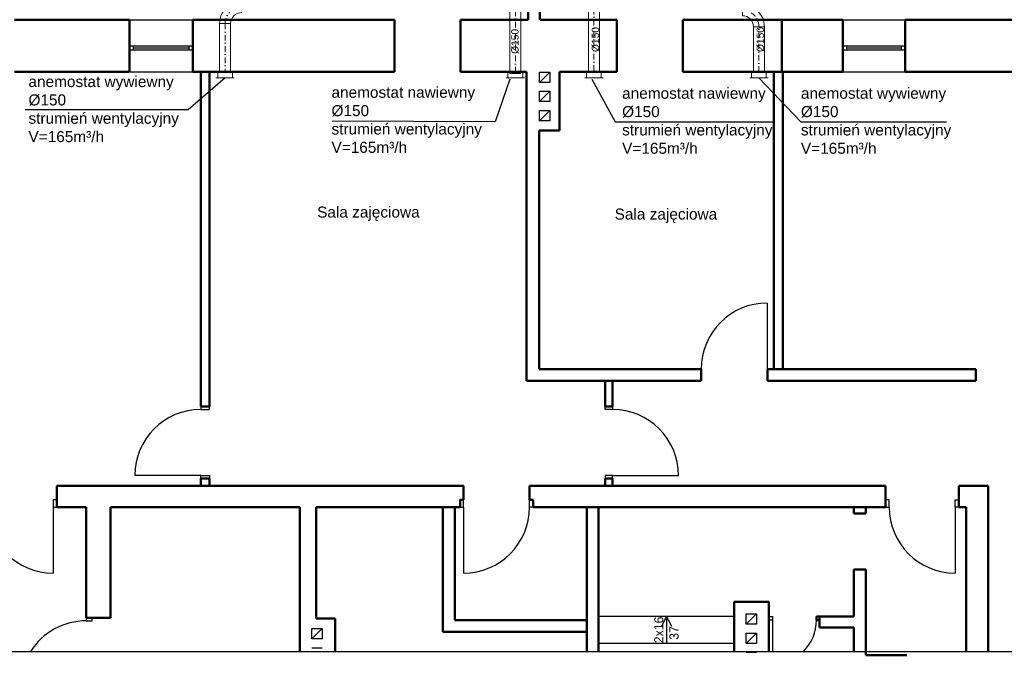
# Model space of a CAD drawing. Header units: millimetres. Extents: x 10990 to 23188, y -38075 to -27370.
# Tile 14 of 29: x 18355 to 19697, y -36869 to -36003. Entities that reach past the tile are written whole.
import ezdxf
from ezdxf.enums import TextEntityAlignment as Align

# ---------------------------------------------------------------- set-up
doc = ezdxf.new("R2010")
doc.units = ezdxf.units.MM
doc.linetypes.add('DASHDOT', pattern=[25.4, 12.7, -6.35, 0, -6.35])
for name, color, linetype, lineweight in [('2DL_PRO_n', 90, 'Continuous', 15), ('2DS_PLS_kan', 30, 'Continuous', 25), ('CP_AXISAC', 7, 'DASHDOT', 15), ('Przekrojowa', 90, 'Continuous', 50), ('Przekrój', 180, 'Continuous', 50)]:
    doc.layers.add(name, color=color, linetype=linetype, lineweight=lineweight)
for name, color, linetype in [('Drzwi', 32, 'Continuous'), ('Okna', 40, 'Continuous'), ('Widokowa', 94, 'Continuous')]:
    doc.layers.add(name, color=color, linetype=linetype)
doc.styles.add('Arial', font='arial.ttf')
doc.styles.add('CP_ATTR', font='ROMANS.SHX')

# ---------------------------------------------------------------- blocks, each defined once
blk = doc.blocks.new('RDLAC025f9mm8ut')
for p, q in [((-1, -0.5), (-1, 0.5)), ((-0.8, 0.5), (0, 0.5)), ((0, 0.625), (0, -0.625)), ((0, -0.5), (-0.8, -0.5))]:
    blk.add_line(p, q)
at = {"linetype": 'ByBlock', "style": 'CP_ATTR', "flags": 9}
for tag, p in [('NAME', (-0.092, -0.018)), ('NUMBER', (-0.092, -0.018)), ('GROUP', (-0.092, -0.018)), ('ARTICLE', (-0.092, -0.019)), ('CHARACTER', (-0.092, -0.019)), ('TEMPERATURE', (-0.092, -0.018)), ('FLOW', (-0.092, -0.018)), ('PRODUCT-TYPE', (-0.092, -0.019)), ('ORDER-NO', (-0.092, -0.019)), ('PRODUCER', (-0.092, -0.019)), ('PN', (-0.091, -0.018)), ('OTHER', (-0.091, -0.018)), ('DN', (-0.091, -0.019)), ('POWER', (-0.091, -0.019)), ('VOLTAGE', (-0.091, -0.019))]:
    blk.add_attdef(tag, text='', height=0.00005, dxfattribs=at).set_placement(p, align=Align.MIDDLE_LEFT)
blk = doc.blocks.new('*U1794')
at = {"ltscale": 0.6}
for p, q in [((0, -7.5), (0, 7.5)), ((0, 7.5), (85.9, 7.5)), ((85.9, 7.5), (85.9, -7.5)), ((85.9, -7.5), (0, -7.5))]:
    blk.add_line(p, q, dxfattribs=at)
at = {"layer": 'CP_AXISAC', "ltscale": 0.6}
blk.add_line((0, 0), (85.9, 0), dxfattribs=at)
at = {"linetype": 'ByBlock', "ltscale": 0.6, "style": 'CP_ATTR', "flags": 9}
for tag in ['NAME', 'PRODUCER', 'PRODUCT-TYPE', 'ARTICLE', 'FLOW', 'OTHER']:
    blk.add_attdef(tag, (0, 0), '', height=0.0001, dxfattribs=at)
blk = doc.blocks.new('*U1795')
at = {"ltscale": 0.6}
for p, q in [((15, 22.5), (15, 22.5)), ((15, 22.5), (30, 22.5)), ((30, 22.5), (30, 22.5)), ((0, -7.5), (0, 7.5)), ((0, 7.5), (0, 7.5)), ((0, -7.5), (0, -7.5))]:
    blk.add_line(p, q, dxfattribs=at)
for radius in [30, 15]:
    blk.add_arc((0, 22.5), radius, 270, 0, dxfattribs=at)
at = {"layer": 'CP_AXISAC', "ltscale": 0.6}
blk.add_arc((0, 22.5), 22.5, 270, 0, dxfattribs=at)
at = {"linetype": 'ByBlock', "ltscale": 0.6, "style": 'CP_ATTR', "flags": 9}
for tag in ['NAME', 'PRODUCER', 'PRODUCT-TYPE', 'ARTICLE', 'FLOW', 'OTHER']:
    blk.add_attdef(tag, (0, 0), '', height=0.0001, dxfattribs=at)
blk = doc.blocks.new('*U1851')
at = {"ltscale": 0.6}
for p, q in [((0, -7.5), (0, 7.5)), ((0, 7.5), (65.6, 7.5)), ((65.6, 7.5), (65.6, -7.5)), ((65.6, -7.5), (0, -7.5))]:
    blk.add_line(p, q, dxfattribs=at)
at = {"layer": 'CP_AXISAC', "ltscale": 0.6}
blk.add_line((0, 0), (65.6, 0), dxfattribs=at)
at = {"linetype": 'ByBlock', "ltscale": 0.6, "style": 'CP_ATTR', "flags": 9}
for tag in ['NAME', 'PRODUCER', 'PRODUCT-TYPE', 'ARTICLE', 'FLOW', 'OTHER']:
    blk.add_attdef(tag, (0, 0), '', height=0.0001, dxfattribs=at)
blk = doc.blocks.new('*U1894')
at = {"ltscale": 0.6}
for p, q in [((0, -7.5), (0, 7.5)), ((0, 7.5), (61.4, 7.5)), ((61.4, 7.5), (61.4, -7.5)), ((61.4, -7.5), (0, -7.5))]:
    blk.add_line(p, q, dxfattribs=at)
at = {"layer": 'CP_AXISAC', "ltscale": 0.6}
blk.add_line((0, 0), (61.4, 0), dxfattribs=at)
at = {"linetype": 'ByBlock', "ltscale": 0.6, "style": 'CP_ATTR', "flags": 9}
for tag in ['NAME', 'PRODUCER', 'PRODUCT-TYPE', 'ARTICLE', 'FLOW', 'OTHER']:
    blk.add_attdef(tag, (0, 0), '', height=0.0001, dxfattribs=at)

msp = doc.modelspace()

# ---------------------------------------------------------------- linework, layer by layer
at = {"ltscale": 0.6}
msp.add_line((17469.3, -36864.2), (22942, -36864.2), dxfattribs=at)
at = {"layer": '2DS_PLS_kan', "lineweight": 25}
for p, q in [((18634.9, -36082.4), (18584.8, -36126.4)), ((19022.9, -36084.4), (19003.1, -36142.5)), ((19134.8, -36084.4), (19166.6, -36142.5)), ((19362.3, -36082.4), (19419.3, -36142.5)), ((18584.8, -36126.4), (18362.3, -36126.4)), ((19003.1, -36142.5), (18780.6, -36141.6)), ((19166.6, -36142.5), (19382.7, -36142.5)), ((19419.3, -36142.5), (19617.9, -36142.5))]:
    msp.add_line(p, q, dxfattribs=at)
at = {"layer": 'Drzwi'}
for p, q in [((19373.8, -36479.4), (19373.8, -36389.4)), ((18601.8, -36530.4), (18601.8, -36534.4)), ((18601.8, -36530.4), (18601.8, -36534.4)), ((18613.8, -36534.4), (18613.8, -36530.4)), ((18613.8, -36534.4), (18613.8, -36530.4)), ((19152.8, -36534.4), (19152.8, -36530.4)), ((19152.8, -36534.4), (19152.8, -36530.4)), ((19162.8, -36530.4), (19162.8, -36534.4)), ((19162.8, -36530.4), (19162.8, -36534.4)), ((18601.8, -36534.4), (18613.8, -36534.4)), ((18601.8, -36534.4), (18613.8, -36534.4)), ((19162.8, -36534.4), (19152.8, -36534.4)), ((19162.8, -36534.4), (19152.8, -36534.4)), ((18601.8, -36624.4), (18511.8, -36624.4)), ((18601.8, -36628.4), (18601.8, -36624.4)), ((18601.8, -36624.4), (18613.8, -36624.4)), ((18613.8, -36624.4), (18613.8, -36628.4)), ((19162.8, -36624.4), (19152.8, -36624.4)), ((19152.8, -36624.4), (19152.8, -36628.4)), ((19162.8, -36628.4), (19162.8, -36624.4)), ((19162.8, -36624.4), (19252.8, -36624.4)), ((18405.8, -36657.4), (18400.8, -36657.4)), ((18400.8, -36657.4), (18400.8, -36667.4)), ((18959.8, -36657.4), (18954.8, -36657.4)), ((18959.8, -36667.4), (18959.8, -36657.4)), ((19049.8, -36667.4), (19049.8, -36657.4)), ((19049.8, -36657.4), (19054.8, -36657.4)), ((19539.8, -36657.4), (19534.8, -36657.4)), ((19539.8, -36667.4), (19539.8, -36657.4)), ((19629.8, -36667.4), (19629.8, -36657.4)), ((19629.8, -36657.4), (19634.8, -36657.4)), ((18400.8, -36667.4), (18405.8, -36667.4)), ((18400.8, -36667.4), (18400.8, -36757.4)), ((18954.8, -36667.4), (18959.8, -36667.4)), ((18959.8, -36667.4), (18959.8, -36757.4)), ((19054.8, -36667.4), (19049.8, -36667.4)), ((19534.8, -36667.4), (19539.8, -36667.4)), ((19634.8, -36667.4), (19629.8, -36667.4)), ((19629.8, -36667.4), (19629.8, -36757.4)), ((18445.8, -36818.4), (18445.8, -36822.4)), ((18445.8, -36822.4), (18453.8, -36822.4)), ((18453.8, -36822.4), (18453.8, -36818.4)), ((19328.8, -36816.4), (19143.8, -36816.4)), ((19328.8, -36816.4), (19143.8, -36816.4)), ((19236.3, -36816.4), (19229.5, -36829.7)), ((19236.3, -36816.4), (19229.5, -36829.7)), ((19236.3, -36816.4), (19236.3, -36853.4)), ((19236.3, -36816.4), (19243, -36829.7)), ((19236.3, -36816.4), (19236.3, -36853.4)), ((19236.3, -36816.4), (19243, -36829.7)), ((19375.8, -36816.4), (19380.8, -36816.4)), ((19380.8, -36821.4), (19375.8, -36821.4)), ((19380.8, -36816.4), (19380.8, -36821.4)), ((19380.8, -36821.4), (19380.8, -36864.2)), ((19328.8, -36853.4), (19143.8, -36853.4)), ((19328.8, -36853.4), (19143.8, -36853.4))]:
    msp.add_line(p, q, dxfattribs=at)
for centre, radius, start, end in [((19373.8, -36479.5), 90.1, 90.0371, 179.9629), ((18601.8, -36624.4), 90, 90, 180), ((18601.8, -36624.4), 90, 90, 180), ((19162.8, -36624.4), 90, 0, 90), ((19162.8, -36624.4), 90, 0, 90), ((18400.8, -36667.4), 90, 180, 270), ((18959.8, -36667.4), 90, 270, 0), ((19629.8, -36667.4), 90, 180, 270), ((18445.8, -36912.4), 90, 90, 147.6503), ((19380.8, -36821.4), 60, 314.4355, 0)]:
    msp.add_arc(centre, radius, start, end, dxfattribs=at)
at = {"layer": 'Okna'}
for p, q in [((18590.8, -36039.4), (18504.8, -36039.4)), ((18504.8, -36044.4), (18590.8, -36044.4)), ((18509.8, -36039.4), (18509.8, -36044.4)), ((18509.8, -36041.9), (18585.8, -36041.9)), ((18585.8, -36044.4), (18585.8, -36039.4)), ((19561.8, -36039.4), (19476.8, -36039.4)), ((19476.8, -36044.4), (19561.8, -36044.4)), ((19481.8, -36039.4), (19481.8, -36044.4)), ((19481.8, -36041.9), (19556.8, -36041.9)), ((19556.8, -36044.4), (19556.8, -36039.4))]:
    msp.add_line(p, q, dxfattribs=at)
at = {"layer": 'Przekrojowa'}
msp.add_line((18445.8, -36814.4), (18445.8, -36818.4), dxfattribs=at)
at = {"layer": 'Przekrój'}
for p, q in [((19047.8, -36003.4), (19047.8, -35747.4)), ((19063.8, -36003.4), (19063.8, -35747.4)), ((18504.8, -36003.4), (18347.8, -36003.4)), ((18504.8, -36003.4), (18504.8, -36074.4)), ((18590.8, -36074.4), (18590.8, -36003.4)), ((18590.8, -36003.4), (18865.8, -36003.4)), ((18865.8, -36003.4), (18865.8, -36074.4)), ((18955.8, -36074.4), (18955.8, -36003.4)), ((18955.8, -36003.4), (19047.8, -36003.4)), ((19168.8, -36003.4), (19063.8, -36003.4)), ((19168.8, -36003.4), (19168.8, -36074.4)), ((19258.8, -36074.4), (19258.8, -36003.4)), ((19258.8, -36003.4), (19476.8, -36003.4)), ((19393.5, -36003.4), (19393.5, -36074.4)), ((19476.8, -36003.4), (19476.8, -36074.4)), ((19561.8, -36074.4), (19561.8, -36003.4)), ((19561.8, -36003.4), (19776.8, -36003.4)), ((18590.8, -36074.4), (18590.8, -36044.4)), ((18347.8, -36074.4), (18440.8, -36074.4)), ((18504.8, -36074.4), (18440.8, -36074.4)), ((18865.8, -36074.4), (18590.8, -36074.4)), ((18601.8, -36530.4), (18601.8, -36074.4)), ((18613.8, -36530.4), (18613.8, -36074.4)), ((19045.8, -36074.4), (18955.8, -36074.4)), ((19045.8, -36074.4), (19045.8, -36495.4)), ((19168.8, -36074.4), (19090.8, -36074.4)), ((19090.8, -36074.4), (19090.8, -36154.4)), ((19476.8, -36074.4), (19258.8, -36074.4)), ((19393.5, -36074.4), (19315.5, -36074.4)), ((19382.8, -36479.4), (19382.8, -36074.4)), ((19394.8, -36479.4), (19394.8, -36074.4)), ((19632.8, -36074.4), (19561.8, -36074.4)), ((19776.8, -36074.4), (19632.8, -36074.4)), ((19090.8, -36154.4), (19062.8, -36154.4)), ((19062.8, -36154.4), (19062.8, -36479.4)), ((19062.8, -36479.4), (19283.8, -36479.4)), ((19283.8, -36479.4), (19283.8, -36495.4)), ((19632.8, -36479.4), (19373.8, -36479.4)), ((19373.8, -36479.4), (19373.8, -36495.4)), ((19632.8, -36479.4), (19657.8, -36479.4)), ((19657.8, -36495.4), (19657.8, -36479.4)), ((19045.8, -36495.4), (19283.8, -36495.4)), ((19152.8, -36495.4), (19152.8, -36530.4)), ((19162.8, -36506.4), (19162.8, -36495.4)), ((19162.8, -36495.4), (19162.8, -36530.4)), ((19373.8, -36495.4), (19657.8, -36495.4)), ((19152.8, -36506.4), (19152.8, -36530.4)), ((18613.8, -36530.4), (18601.8, -36530.4)), ((18613.8, -36530.4), (18601.8, -36530.4)), ((19152.8, -36530.4), (19162.8, -36530.4)), ((19152.8, -36530.4), (19162.8, -36530.4)), ((18959.8, -36638.4), (18405.8, -36638.4)), ((18405.8, -36638.4), (18405.8, -36667.4)), ((18601.8, -36638.4), (18601.8, -36628.4)), ((18613.8, -36628.4), (18601.8, -36628.4)), ((18613.8, -36638.4), (18613.8, -36628.4)), ((18959.8, -36638.4), (18959.8, -36657.4)), ((19534.8, -36638.4), (19049.8, -36638.4)), ((19534.8, -36638.4), (19049.8, -36638.4)), ((19049.8, -36638.4), (19049.8, -36657.4)), ((19152.8, -36638.4), (19149.8, -36638.4)), ((19152.8, -36628.4), (19152.8, -36638.4)), ((19152.8, -36628.4), (19162.8, -36628.4)), ((19162.8, -36628.4), (19162.8, -36638.4)), ((19534.8, -36638.4), (19534.8, -36667.4)), ((19674.8, -36638.4), (19634.8, -36638.4)), ((19674.8, -36638.4), (19634.8, -36638.4)), ((19634.8, -36667.4), (19634.8, -36638.4)), ((19674.8, -36638.4), (19674.8, -36667.4)), ((19674.8, -36638.4), (19674.8, -36667.4)), ((18955.3, -36657.4), (18955.3, -36667.4)), ((18955.3, -36657.4), (18959.8, -36657.4)), ((19054.8, -36657.4), (19049.8, -36657.4)), ((19054.8, -36667.4), (19054.8, -36657.4)), ((18445.8, -36667.4), (18405.8, -36667.4)), ((18445.8, -36667.4), (18445.8, -36818.4)), ((18736.8, -36667.4), (18478.8, -36667.4)), ((18478.8, -36667.4), (18478.8, -36818.4)), ((18736.8, -36864.2), (18736.8, -36667.4)), ((18955.3, -36667.4), (18758.8, -36667.4)), ((18758.8, -36819.4), (18758.8, -36667.4)), ((18931.8, -36837.4), (18931.8, -36667.4)), ((18947.8, -36667.4), (18947.8, -36821.4)), ((19534.8, -36667.4), (19054.8, -36667.4)), ((19491.8, -36667.4), (19054.8, -36667.4)), ((19127.8, -36821.4), (19127.8, -36667.4)), ((19143.8, -36864.2), (19143.8, -36667.4)), ((19491.8, -36676.4), (19491.8, -36667.4)), ((19507.8, -36676.4), (19491.8, -36676.4)), ((19507.8, -36676.4), (19507.8, -36667.4)), ((19644.8, -36667.4), (19634.8, -36667.4)), ((19644.8, -36864.2), (19644.8, -36667.4)), ((19674.8, -36864.2), (19674.8, -36667.4)), ((19491.8, -36816.4), (19491.8, -36752.4)), ((19491.8, -36752.4), (19507.8, -36752.4)), ((19507.8, -36752.4), (19507.8, -36869.4)), ((19328.8, -36864.2), (19328.8, -36796.4)), ((19328.8, -36796.4), (19375.8, -36796.4)), ((19375.8, -36796.4), (19375.8, -36864.2)), ((18445.8, -36814.4), (18445.8, -36818.4)), ((18445.8, -36818.4), (18478.8, -36818.4)), ((18784.8, -36819.4), (18758.8, -36819.4)), ((18784.8, -36819.4), (18784.8, -36864.2)), ((18947.8, -36821.4), (19127.8, -36821.4)), ((19127.8, -36864.2), (19127.8, -36821.4)), ((19444.8, -36816.4), (19440.8, -36816.4)), ((19440.8, -36816.4), (19440.8, -36821.4)), ((19440.8, -36821.4), (19444.8, -36821.4)), ((19444.8, -36816.4), (19491.8, -36816.4)), ((19444.8, -36816.4), (19444.8, -36831.4)), ((19127.8, -36837.4), (18931.8, -36837.4)), ((19444.8, -36831.4), (19491.8, -36831.4)), ((19491.8, -36831.4), (19491.8, -36864.2)), ((19507.8, -36869.4), (19563.8, -36869.4))]:
    msp.add_line(p, q, dxfattribs=at)
at = {"layer": 'Widokowa'}
for p, q in [((18505.8, -36003.4), (18590.8, -36003.4)), ((19476.8, -36003.4), (19561.8, -36003.4)), ((18505.8, -36074.4), (18590.8, -36074.4)), ((19063.4, -36075), (19077.4, -36075)), ((19063.4, -36089), (19063.4, -36075)), ((19063.4, -36089), (19077.4, -36075)), ((19077.4, -36075), (19077.4, -36089)), ((19476.8, -36074.4), (19561.8, -36074.4)), ((19077.4, -36089), (19063.4, -36089)), ((19063.4, -36101), (19077.4, -36101)), ((19063.4, -36115), (19063.4, -36101)), ((19063.4, -36115), (19077.4, -36101)), ((19077.4, -36101), (19077.4, -36115)), ((19077.4, -36115), (19063.4, -36115)), ((19063.4, -36127), (19077.4, -36127)), ((19063.4, -36141), (19063.4, -36127)), ((19063.4, -36141), (19077.4, -36127)), ((19077.4, -36127), (19077.4, -36141)), ((19077.4, -36141), (19063.4, -36141)), ((19344.8, -36813.1), (19358.8, -36813.1)), ((19344.8, -36827.1), (19344.8, -36813.1)), ((19344.8, -36827.1), (19358.8, -36813.1)), ((19358.8, -36813.1), (19358.8, -36827.1)), ((19358.8, -36827.1), (19344.8, -36827.1)), ((18753.3, -36833.1), (18767.3, -36833.1)), ((18753.3, -36847.1), (18753.3, -36833.1)), ((18753.3, -36847.1), (18767.3, -36833.1)), ((18767.3, -36833.1), (18767.3, -36847.1)), ((19344.8, -36839.1), (19358.8, -36839.1)), ((19344.8, -36853.1), (19344.8, -36839.1)), ((19344.8, -36853.1), (19358.8, -36839.1)), ((19358.8, -36839.1), (19358.8, -36853.1)), ((18767.3, -36847.1), (18753.3, -36847.1)), ((19358.8, -36853.1), (19344.8, -36853.1)), ((18753.3, -36859.1), (18767.3, -36859.1)), ((19344.8, -36865.1), (19358.8, -36865.1))]:
    msp.add_line(p, q, dxfattribs=at)

# ---------------------------------------------------------------- block references
at = {"layer": '2DL_PRO_n', "xscale": -1, "zscale": 15, "rotation": 270}
msp.add_blockref('*U1795', (18634.9, -36008.8), dxfattribs=at)
at = {"layer": '2DL_PRO_n'}
for name, p, rotation in [('*U1794', (19030.4, -35991), 270), ('*U1794', (19137.5, -35988.5), 270), ('*U1851', (18634.9, -36008.8), 270), ('*U1894', (19362.3, -36074.4), 90)]:
    msp.add_blockref(name, p, dxfattribs=dict(at, rotation=rotation))
at = {"layer": '2DL_PRO_n', "zscale": 15, "rotation": 90}
msp.add_blockref('*U1795', (19362.3, -36013), dxfattribs=at)
at = {"layer": '2DL_PRO_n', "yscale": 20, "zscale": 20}
for p, xscale, rotation in [((18634.9, -36082.4), -8, 89.99999999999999), ((19030.4, -36082.4), 8, 270), ((19137.5, -36082.4), 8, 270), ((19362.3, -36082.4), 8, 270)]:
    msp.add_blockref('RDLAC025f9mm8ut', p, dxfattribs=dict(at, xscale=xscale, rotation=rotation))

# ---------------------------------------------------------------- texts
at = {"layer": '2DS_PLS_kan', "style": 'Arial'}
for p in [(19034.8, -36050, 0), (19144.5, -36047.5, 0), (19369.2, -36047.5, 0)]:
    msp.add_text('%%C150', height=10, rotation=90, dxfattribs=at).set_placement(p)
for p in [(18760.3, -36273, 0), (19165.7, -36275.7, 0)]:
    msp.add_text('Sala zajęciowa', height=15, dxfattribs=at).set_placement(p)
at = {"layer": '2DS_PLS_kan', "char_height": 15, "width": 218.26, "attachment_point": 4, "style": 'Arial'}
for s, insert in [('anemostat wywiewny %%C150 \\Pstrumień wentylacyjny V=165m³/h', (18367, -36125.3)), ('anemostat nawiewny %%C150\\Pstrumień wentylacyjny V=165m³/h', (18779.9, -36139.9)), ('anemostat nawiewny %%C150\\Pstrumień wentylacyjny V=165m³/h', (19175.9, -36141.2)), ('anemostat wywiewny %%C150 \\Pstrumień wentylacyjny V=165m³/h', (19419.5, -36141.2))]:
    msp.add_mtext(s, dxfattribs=dict(at, insert=insert))
at = {"layer": 'Drzwi', "insert": (19219.6, -36852.9), "char_height": 12.5, "width": 60.077, "attachment_point": 1, "rotation": 90}
msp.add_mtext('2x16\\P 37', dxfattribs=at)
msp.add_mtext('2x16\\P 37', dxfattribs=at)

doc.saveas('drawing.dxf')
